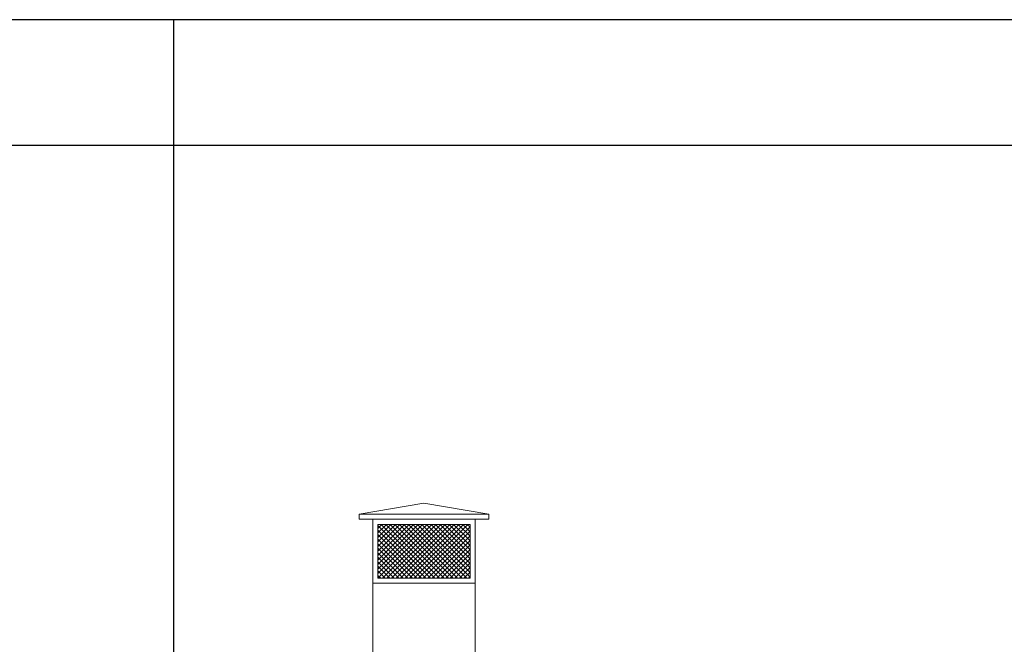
# Model space of a CAD drawing. Header units: millimetres. Extents: x -740 to 33545, y 5178 to 22494.
# Tile 224 of 250: x 12462 to 12847, y 13852 to 14096. Entities that reach past the tile are written whole.
import ezdxf

# ---------------------------------------------------------------- set-up
doc = ezdxf.new("R2010")
doc.units = ezdxf.units.MM
doc.header["$MEASUREMENT"] = 0
doc.layers.add('a3', color=252, linetype='Continuous', lineweight=30, plot=False)
for name, color, linetype, lineweight in [('A_l.widokowa', 252, 'Continuous', 18), ('l.wypeĹ‚nien', 252, 'Continuous', 5), ('wymiarowanie', 252, 'Continuous', 9)]:
    doc.layers.add(name, color=color, linetype=linetype, lineweight=lineweight)

# ---------------------------------------------------------------- blocks, each defined once
blk = doc.blocks.new('kominek')
at = {"layer": 'l.wypeĹ‚nien'}
h = blk.add_hatch(dxfattribs=at)
h.set_pattern_fill('ANSI37', color=256, scale=10, style=0)
h.set_pattern_definition([(45, (0, 10), (-0.88388348, 0.88388348), []), (135, (0, 10), (-0.88388348, -0.88388348), [])])
h.paths.add_polyline_path([(4702.4, 10862.64), (4738.4, 10862.64), (4738.4, 10841.64), (4702.4, 10841.64)])
at = {"layer": 'A_l.widokowa', "color": 7}
for p, q in [((4695.06, 10866.64), (4720.4, 10870.9)), ((4745.74, 10866.64), (4720.4, 10870.9)), ((4695.06, 10866.64), (4720.4, 10866.64)), ((4745.74, 10866.64), (4720.4, 10866.64))]:
    blk.add_line(p, q, dxfattribs=at)
for points in [[(4700.4, 10864.64), (4695.06, 10864.64), (4695.06, 10866.64)], [(4740.4, 10864.64), (4745.74, 10864.64), (4745.74, 10866.64)]]:
    blk.add_lwpolyline(points, dxfattribs=at)
for points in [[(4700.4, 10864.64), (4740.4, 10864.64), (4740.4, 10839.64), (4700.4, 10839.64)], [(4702.4, 10862.64), (4738.4, 10862.64), (4738.4, 10841.64), (4702.4, 10841.64)]]:
    blk.add_lwpolyline(points, close=True, dxfattribs=at)
at = {"layer": 'A_l.widokowa'}
blk.add_lwpolyline([(4700.4, 10839.64), (4740.4, 10839.64), (4740.4, 10799.64), (4700.4, 10799.64)], close=True, dxfattribs=at)

msp = doc.modelspace()

# ---------------------------------------------------------------- linework, layer by layer
at = {"layer": 'a3'}
for points in [[(14122.07, 12610.78), (14122.07, 14095.78), (12022.07, 14095.78), (12022.07, 12610.78), (14122.07, 12610.78)], [(14622.07, 12610.78), (14622.07, 14095.78), (12522.07, 14095.78), (12522.07, 12610.78), (14622.07, 12610.78)]]:
    msp.add_lwpolyline(points, dxfattribs=at)
msp.add_lwpolyline([(14072.96, 12659.88), (14072.96, 14046.67), (12071.17, 14046.67), (12071.17, 12659.88)], close=True, dxfattribs=at)
at = {"layer": 'wymiarowanie'}
msp.add_lwpolyline([(12071.17, 14046.67), (12071.17, 12659.88), (14572.07, 12659.88), (14572.96, 12659.88), (14572.96, 14046.67)], close=True, dxfattribs=at)

# ---------------------------------------------------------------- block references
at = {"layer": 'l.wypeĹ‚nien', "xscale": -1}
msp.add_blockref('kominek', (17340.26, 3035.95), dxfattribs=at)

doc.saveas('drawing.dxf')
